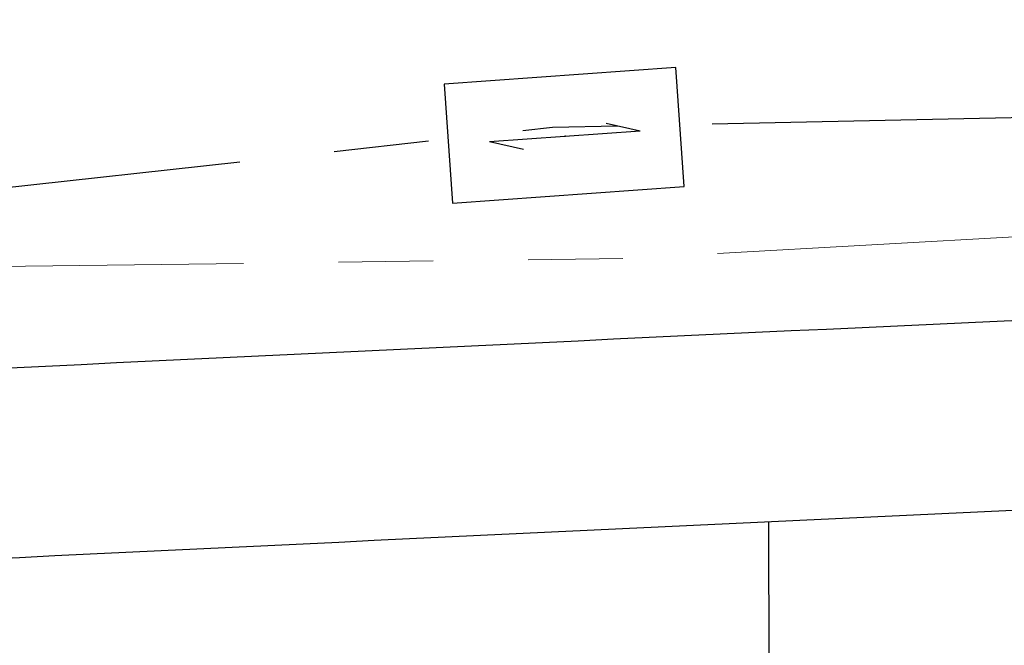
# Model space of a CAD drawing. Extents: x 0 to 1135, y 0 to 594.
# Tile 145 of 153: x 817.8 to 828.18, y 353.91 to 360.5. Entities that reach past the tile are written whole.
import ezdxf

# ---------------------------------------------------------------- set-up
doc = ezdxf.new("R2010")
doc.units = 0
doc.header["$LTSCALE"] = 2
doc.header["$MEASUREMENT"] = 0
doc.linetypes.add('AUSGEZOGEN', pattern=[0])
doc.linetypes.add('PHANTOMX2', pattern=[5, 2.5, -0.5, 0.5, -0.5, 0.5, -0.5])
doc.layers.get('0').update_dxf_attribs({"color": 8, "linetype": 'AUSGEZOGEN'})
for name, color, linetype in [('BOESCHG', 8, 'AUSGEZOGEN'), ('Lichtwellenleiter COLT', 8, 'PHANTOMX2'), ('Lichtwellenleiter GLH', 8, 'PHANTOMX2'), ('MULDE', 8, 'AUSGEZOGEN'), ('SIGNATUR', 8, 'AUSGEZOGEN')]:
    doc.layers.add(name, color=color, linetype=linetype)

# ---------------------------------------------------------------- blocks, each defined once
blk = doc.blocks.new('KS')
for p, q in [((0.631, 0.151), (1.135, 0)), ((-1.142, 0), (1.135, 0)), ((-1.142, 0), (-0.637, -0.151))]:
    blk.add_line(p, q)
blk.add_lwpolyline([(-1.762, -0.888), (1.737, -0.883), (1.735, 0.913), (-1.765, 0.908)], close=True)
blk.add_point((0, 0))
blk.add_point((0, 0))

msp = doc.modelspace()

# ---------------------------------------------------------------- linework, layer by layer
at = {"layer": 'BOESCHG'}
msp.add_line((825.71, 350.907), (825.697, 355.213), dxfattribs=at)
msp.add_line((825.71, 350.907), (825.697, 355.213), dxfattribs=at)
at = {"layer": 'Lichtwellenleiter COLT', "lineweight": 0, "flags": 128}
msp.add_lwpolyline([(950, 364.241), (900.576, 362.266), (824.219, 357.986), (791.427, 357.582), (770.805, 357.571)], dxfattribs=at)
msp.add_lwpolyline([(950, 364.241), (900.576, 362.266), (824.219, 357.986), (791.427, 357.582), (770.805, 357.571)], dxfattribs=at)
at = {"layer": 'Lichtwellenleiter GLH', "flags": 128}
msp.add_lwpolyline([(646.103, 451.46), (647.438, 450.471), (645.318, 401.176), (644.952, 375.367), (645.993, 373.156), (702.781, 360.479), (735.237, 357.444), (735.509, 357.467), (757.97, 357.333), (786.599, 357.587), (808.415, 357.711), (823.417, 359.371), (836.068, 359.637), (869.76, 359.713), (899.104, 361.372), (932.557, 362.443), (950, 364.44)], dxfattribs=at)
msp.add_lwpolyline([(646.103, 451.46), (647.438, 450.471), (645.318, 401.176), (644.952, 375.367), (645.993, 373.156), (702.781, 360.479), (735.237, 357.444), (735.509, 357.467), (757.97, 357.333), (786.599, 357.587), (808.415, 357.711), (823.417, 359.371), (836.068, 359.637), (869.76, 359.713), (899.104, 361.372), (932.557, 362.443), (950, 364.44)], dxfattribs=at)
at = {"layer": 'MULDE'}
for points in [[(804.845, 356.231, 0.002121), (811.713, 356.542, -0.001157), (835.662, 357.672, -0.000099), (864.051, 358.939, -0.00015), (882.747, 359.765, -0.00584), (908.574, 360.595, 0.008308), (926.677, 361.267, 0.00299), (930.691, 361.506, -0.000648), (949.26, 362.703, -0.000453), (950, 362.749, -0.000947)], [(804.845, 356.231, 0.002121), (811.713, 356.542, -0.001157), (835.662, 357.672, -0.000099), (864.051, 358.939, -0.00015), (882.747, 359.765, -0.00584), (908.574, 360.595, 0.008308), (926.677, 361.267, 0.00299), (930.691, 361.506, -0.000648), (949.26, 362.703, -0.000453), (950, 362.749, -0.000947)], [(733.025, 354.469, 0.00081), (754.302, 354.248, 0.001684), (764.543, 354.192, 0.000096), (801.919, 354.123, 0.009854), (802.324, 354.13, 0.002923), (811.812, 354.544, -0.001157), (835.752, 355.674, -0.000099), (864.14, 356.941, -0.00015), (882.834, 357.767, -0.00584), (908.615, 358.595, 0.008308), (926.784, 359.269, 0.00299), (930.822, 359.511, -0.000648), (949.386, 360.707, -0.000378), (950, 360.745, -0.000947)], [(733.025, 354.469, 0.00081), (754.302, 354.248, 0.001684), (764.543, 354.192, 0.000096), (801.919, 354.123, 0.009854), (802.324, 354.13, 0.002923), (811.812, 354.544, -0.001157), (835.752, 355.674, -0.000099), (864.14, 356.941, -0.00015), (882.834, 357.767, -0.00584), (908.615, 358.595, 0.008308), (926.784, 359.269, 0.00299), (930.822, 359.511, -0.000648), (949.386, 360.707, -0.000378), (950, 360.745, -0.000947)]]:
    msp.add_lwpolyline(points, format="xyb", dxfattribs=at)

# ---------------------------------------------------------------- block references
at = {"layer": 'SIGNATUR', "xscale": 0.6999999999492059, "yscale": 0.7000000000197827, "zscale": 0.7, "rotation": 3.997622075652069}
msp.add_blockref('KS', (823.55, 359.277), dxfattribs=at)
msp.add_blockref('KS', (823.55, 359.277), dxfattribs=at)

doc.saveas('drawing.dxf')
